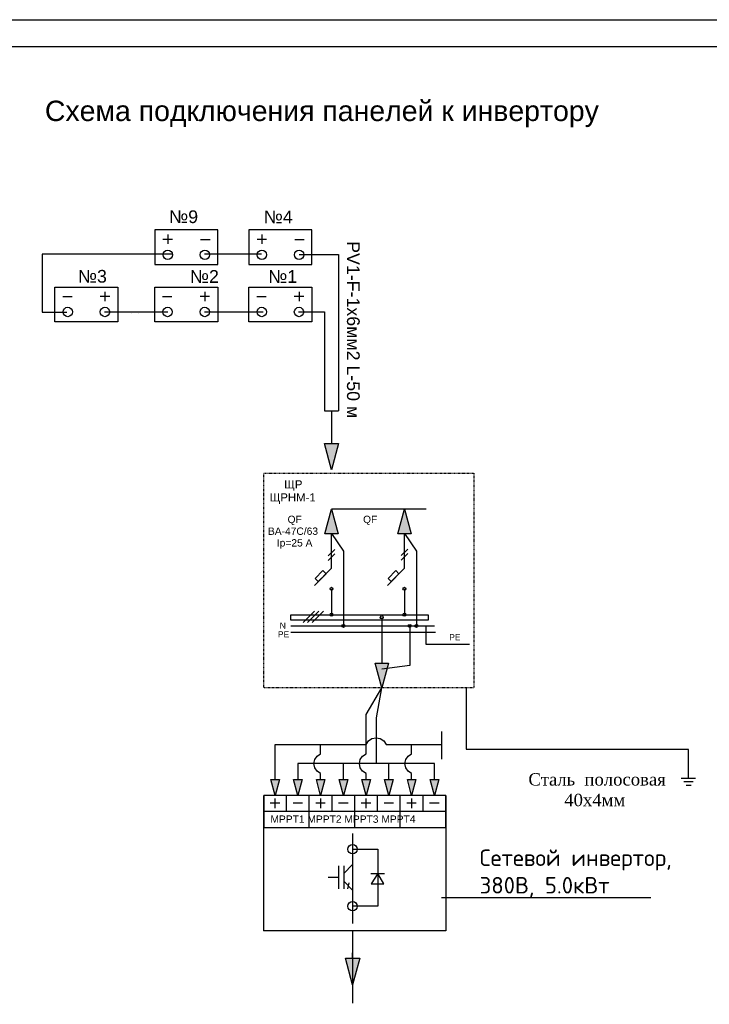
# Model space of a CAD drawing. Extents: x 10527 to 38813, y 13847 to 37526.
# Tile 52 of 256: x 35805 to 35933, y 34578 to 34761. Entities that reach past the tile are written whole.
import ezdxf

# ---------------------------------------------------------------- set-up
doc = ezdxf.new("R2010")
doc.units = 0
doc.header["$LTSCALE"] = 0.5
doc.header["$MEASUREMENT"] = 0
doc.linetypes.add('PDF_IMPORT', pattern=[1, 0.8, -0.2])
for name, color, linetype in [('PDF2_2D-чертеж - Общий', 7, 'Continuous'), ('PDF2_Exterior Walls', 7, 'Continuous'), ('PDF2_Text', 7, 'Continuous'), ('Электрика', 7, 'Continuous')]:
    doc.layers.add(name, color=color, linetype=linetype)
doc.layers.add('Э.Электрика', color=1, linetype='Continuous', lineweight=50)
doc.layers.add('ЭС', color=10, linetype='Continuous', lineweight=50)
doc.styles.add('--Times New Roman', font='times.ttf')
doc.styles.add('300', font='isocpeur.ttf', dxfattribs={"height": 300})
doc.styles.add('PDF Arial', font='arial.ttf')

msp = doc.modelspace()

# ---------------------------------------------------------------- linework, layer by layer
at = {"lineweight": -2}
msp.add_line((35883.141, 34628.891), (35883.141, 34623.793), dxfattribs=at)
msp.add_lwpolyline([(35639.027, 34760.863), (36059.027, 34760.863), (36059.027, 34463.863), (35639.027, 34463.863)], close=True)
at = {"linetype": 'Continuous', "lineweight": 30}
msp.add_lwpolyline([(35659.027, 34755.863), (36054.027, 34755.863), (36054.027, 34468.863), (35659.027, 34468.863)], close=True, dxfattribs=at)
at = {"lineweight": -2}
msp.add_lwpolyline([(35921.975, 34598.05), (35921.975, 34598.05), (35883.135, 34598.05)], dxfattribs=at)
at = {"layer": 'PDF2_2D-чертеж - Общий', "lineweight": -2}
for centre in [(35832.369, 34717.283), (35839.27, 34717.283), (35849.847, 34717.283), (35856.748, 34717.283), (35813.831, 34706.675), (35820.732, 34706.675), (35832.347, 34706.675), (35839.248, 34706.675), (35849.824, 34706.675), (35856.725, 34706.675), (35866.67, 34607.088), (35866.67, 34596.523)]:
    msp.add_circle(centre, 0.871, dxfattribs=at)
at = {"layer": 'PDF2_Exterior Walls', "lineweight": -2}
for points in [[(35841.649, 34721.915), (35829.967, 34721.915), (35829.967, 34715.49), (35841.649, 34715.49)], [(35859.127, 34721.915), (35847.445, 34721.915), (35847.445, 34715.49), (35859.127, 34715.49)], [(35811.452, 34711.306), (35823.134, 34711.306), (35823.134, 34704.882), (35811.452, 34704.882)], [(35829.967, 34711.306), (35841.649, 34711.306), (35841.649, 34704.882), (35829.967, 34704.882)], [(35847.445, 34711.306), (35859.127, 34711.306), (35859.127, 34704.882), (35847.445, 34704.882)], [(35864.073, 34682.326), (35862.754, 34677.404), (35861.435, 34682.326)], [(35861.524, 34665.527), (35862.754, 34670.121), (35863.985, 34665.527)], [(35875.049, 34665.527), (35876.28, 34670.121), (35877.511, 34665.527)], [(35860.309, 34656.716), (35859.723, 34657.3), (35861.16, 34658.737), (35861.744, 34658.152)], [(35873.835, 34656.716), (35873.249, 34657.3), (35874.686, 34658.737), (35875.27, 34658.152)], [(35855.225, 34649.533), (35855.225, 34650.562), (35880.696, 34650.562), (35880.696, 34649.533)], [(35873.304, 34641.586), (35872.072, 34636.992), (35870.841, 34641.586)], [(35853.091, 34620.01), (35852.3, 34617.057), (35851.508, 34620.01)], [(35857.311, 34620.01), (35856.52, 34617.057), (35855.729, 34620.01)], [(35861.532, 34620.01), (35860.741, 34617.057), (35859.95, 34620.01)], [(35865.752, 34620.01), (35864.961, 34617.057), (35864.169, 34620.01)], [(35869.973, 34620.01), (35869.182, 34617.057), (35868.389, 34620.01)], [(35874.193, 34620.01), (35873.402, 34617.057), (35872.61, 34620.01)], [(35878.414, 34620.01), (35877.622, 34617.057), (35876.83, 34620.01)], [(35882.634, 34620.01), (35881.842, 34617.057), (35881.051, 34620.01)], [(35871.327, 34602.597), (35870.138, 34600.682), (35872.458, 34600.682)], [(35867.985, 34586.874), (35866.666, 34581.952), (35865.348, 34586.874)]]:
    msp.add_lwpolyline(points, close=True, dxfattribs=at)
at = {"layer": 'PDF2_Exterior Walls', "color": 12, "lineweight": -2, "true_color": 0xba0000}
for points in [[(35832.365, 34721.051), (35832.365, 34719.298)], [(35849.843, 34721.051), (35849.843, 34719.298)], [(35831.489, 34720.175), (35833.242, 34720.175)], [(35848.967, 34720.175), (35850.719, 34720.175)], [(35833.12, 34717.388), (35809.109, 34717.388), (35809.109, 34706.655), (35813.635, 34706.655)], [(35849.773, 34717.388), (35839.186, 34717.388)], [(35820.736, 34710.442), (35820.736, 34708.69)], [(35839.251, 34710.442), (35839.251, 34708.69)], [(35856.729, 34710.442), (35856.729, 34708.69)], [(35821.612, 34709.566), (35819.859, 34709.566)], [(35840.128, 34709.566), (35838.375, 34709.566)], [(35857.605, 34709.566), (35855.852, 34709.566)], [(35820.642, 34706.728), (35826.981, 34706.728), (35832.378, 34706.728)], [(35839.186, 34706.728), (35850.065, 34706.728)], [(35856.655, 34706.709), (35861.428, 34706.709), (35861.428, 34688.335)], [(35869.182, 34620.01), (35869.182, 34621.099), (35868.532, 34621.532), (35868.098, 34622.18), (35867.945, 34622.945), (35868.098, 34623.71), (35868.532, 34624.358), (35869.182, 34624.79), (35869.182, 34627.892), (35869.182, 34632.076), (35872.072, 34636.992)], [(35852.3, 34620.01), (35852.3, 34626.508), (35869.182, 34626.508), (35869.614, 34627.157), (35870.262, 34627.59), (35871.027, 34627.743), (35871.791, 34627.59), (35872.44, 34627.157), (35872.873, 34626.508), (35883.141, 34626.508)], [(35860.741, 34620.01), (35860.741, 34621.099), (35860.092, 34621.532), (35859.658, 34622.18), (35859.505, 34622.945), (35859.658, 34623.71), (35860.092, 34624.358), (35860.741, 34624.79), (35860.741, 34626.508)], [(35877.622, 34620.01), (35877.622, 34621.099), (35876.972, 34621.532), (35876.539, 34622.18), (35876.386, 34622.945), (35876.539, 34623.71), (35876.972, 34624.358), (35877.622, 34624.79), (35877.622, 34626.508)], [(35853.139, 34615.595), (35851.387, 34615.595)], [(35852.263, 34616.471), (35852.263, 34614.719)], [(35861.58, 34615.595), (35859.828, 34615.595)], [(35860.704, 34616.471), (35860.704, 34614.719)], [(35870.021, 34615.595), (35868.269, 34615.595)], [(35869.145, 34616.471), (35869.145, 34614.719)], [(35878.462, 34615.595), (35876.708, 34615.595)], [(35877.585, 34616.471), (35877.585, 34614.719)]]:
    msp.add_lwpolyline(points, dxfattribs=at)
at = {"layer": 'PDF2_Exterior Walls', "lineweight": -2}
for points in [[(35838.464, 34720.09), (35840.217, 34720.09)], [(35855.942, 34720.09), (35857.694, 34720.09)], [(35814.637, 34709.482), (35812.884, 34709.482)], [(35833.152, 34709.482), (35831.4, 34709.482)], [(35850.63, 34709.482), (35848.877, 34709.482)], [(35825.709, 34706.388), (35825.709, 34706.388)], [(35826.981, 34706.388), (35826.981, 34706.388)], [(35861.428, 34688.335), (35864.08, 34688.335)], [(35862.754, 34688.335), (35862.754, 34682.326)], [(35880.34, 34670.121), (35862.754, 34670.121)], [(35859.59, 34655.997), (35862.754, 34659.161), (35862.754, 34665.527)], [(35862.754, 34665.593), (35864.968, 34662.311), (35864.968, 34648.488)], [(35873.116, 34655.997), (35876.28, 34659.161), (35876.28, 34665.527)], [(35876.28, 34665.593), (35878.494, 34662.311), (35878.494, 34648.488)], [(35862.138, 34661.443), (35863.37, 34662.675)], [(35875.664, 34661.503), (35876.896, 34662.735)], [(35862.138, 34660.612), (35863.37, 34661.843)], [(35875.664, 34660.672), (35876.896, 34661.903)], [(35862.754, 34655.359), (35862.754, 34650.562)], [(35876.28, 34655.359), (35876.28, 34650.562)], [(35857.514, 34649.13), (35859.626, 34651.242)], [(35858.277, 34649.13), (35860.39, 34651.242)], [(35859.156, 34649.13), (35861.269, 34651.242)], [(35872.072, 34650.066), (35872.072, 34641.586)], [(35855.225, 34648.488), (35881.854, 34648.488)], [(35877.263, 34648.488), (35877.263, 34641.143), (35872.072, 34640.464)], [(35880.269, 34648.488), (35880.269, 34645.088), (35888.35, 34645.088)], [(35855.225, 34647.351), (35882.037, 34647.351)], [(35871.079, 34622.984), (35871.079, 34631.443), (35872.072, 34636.992)], [(35881.842, 34620.01), (35881.842, 34622.984), (35856.52, 34622.984), (35856.52, 34620.01)], [(35864.961, 34620.01), (35864.961, 34622.984)], [(35873.402, 34620.01), (35873.402, 34622.984)], [(35881.842, 34620.01), (35881.842, 34622.984)], [(35883.986, 34617.057), (35883.986, 34591.924), (35850.142, 34591.924)], [(35850.189, 34591.924), (35850.189, 34617.057), (35850.189, 34611.117), (35883.953, 34611.117), (35883.953, 34617.057), (35850.189, 34617.057)], [(35854.41, 34614.087), (35854.41, 34617.057)], [(35858.63, 34611.117), (35858.63, 34617.057)], [(35862.85, 34614.087), (35862.85, 34617.057)], [(35867.071, 34611.117), (35867.071, 34617.057)], [(35871.291, 34614.087), (35871.291, 34617.057)], [(35875.512, 34611.117), (35875.512, 34617.057)], [(35879.732, 34614.087), (35879.732, 34617.057)], [(35883.953, 34611.117), (35883.953, 34617.057)], [(35857.386, 34615.604), (35855.633, 34615.604)], [(35865.827, 34615.604), (35864.073, 34615.604)], [(35874.267, 34615.604), (35872.514, 34615.604)], [(35882.707, 34615.604), (35880.955, 34615.604)], [(35883.953, 34614.087), (35850.189, 34614.087)], [(35866.666, 34610.014), (35866.666, 34593.327)], [(35866.666, 34607.07), (35871.343, 34607.07), (35871.343, 34596.505), (35866.666, 34596.505)], [(35864.077, 34604.022), (35864.077, 34599.721)], [(35865.038, 34602.602), (35866.666, 34604.231)], [(35865.038, 34604.022), (35865.038, 34599.721)], [(35870.051, 34602.597), (35872.603, 34602.597)], [(35864.077, 34601.871), (35862.115, 34601.871)], [(35865.038, 34601.141), (35866.666, 34599.512)], [(35865.941, 34600.832), (35865.695, 34599.736)], [(35866.666, 34591.924), (35866.666, 34578.52)], [(35866.666, 34586.874), (35866.666, 34587.879)]]:
    msp.add_lwpolyline(points, dxfattribs=at)
at = {"layer": 'PDF2_Exterior Walls', "color": 171, "lineweight": -2, "true_color": 0x6464ff}
msp.add_lwpolyline([(35856.748, 34717.306), (35864.08, 34717.306), (35864.08, 34688.335)], dxfattribs=at)
at = {"layer": 'PDF2_Exterior Walls', "linetype": 'PDF_IMPORT', "lineweight": -2, "ltscale": 0.105827}
msp.add_lwpolyline([(35850.189, 34676.767), (35889.182, 34676.767), (35889.182, 34636.992), (35850.189, 34636.992)], close=True, dxfattribs=at)
at = {"layer": 'PDF2_Exterior Walls', "lineweight": -2}
for centre, radius in [((35862.754, 34655.358), 0.275), ((35876.28, 34655.358), 0.275), ((35862.754, 34650.562), 0.275), ((35872.072, 34650.066), 0.276), ((35876.28, 34650.562), 0.275), ((35864.969, 34648.489), 0.275), ((35877.263, 34648.488), 0.275), ((35878.494, 34648.489), 0.275)]:
    msp.add_circle(centre, radius, dxfattribs=at)
at = {"layer": 'PDF2_Exterior Walls', "lineweight": -2, "transparency": 33554559}
for points in [[(35862.754, 34677.404), (35861.435, 34682.326), (35864.073, 34682.326)], [(35862.754, 34670.121), (35863.985, 34665.527), (35861.524, 34665.527)], [(35876.28, 34670.121), (35877.511, 34665.527), (35875.049, 34665.527)], [(35872.072, 34636.992), (35870.841, 34641.586), (35873.304, 34641.586)], [(35852.3, 34617.057), (35851.508, 34620.01), (35853.091, 34620.01)], [(35856.52, 34617.057), (35855.729, 34620.01), (35857.311, 34620.01)], [(35860.741, 34617.057), (35859.95, 34620.01), (35861.532, 34620.01)], [(35864.961, 34617.057), (35864.169, 34620.01), (35865.752, 34620.01)], [(35869.182, 34617.057), (35868.389, 34620.01), (35869.973, 34620.01)], [(35873.402, 34617.057), (35872.61, 34620.01), (35874.193, 34620.01)], [(35877.622, 34617.057), (35876.83, 34620.01), (35878.414, 34620.01)], [(35881.842, 34617.057), (35881.051, 34620.01), (35882.634, 34620.01)], [(35866.666, 34581.952), (35865.348, 34586.874), (35867.985, 34586.874)]]:
    msp.add_solid(points, dxfattribs=at)
at = {"layer": 'Э.Электрика', "color": 7, "lineweight": -2}
for p, q in [((35887.743, 34636.992), (35887.743, 34625.624)), ((35887.743, 34636.992), (35887.743, 34625.624)), ((35928.949, 34625.587), (35887.743, 34625.587)), ((35928.947, 34625.587), (35928.947, 34620.204)), ((35930.299, 34620.204), (35927.594, 34620.204)), ((35929.83, 34619.579), (35928.116, 34619.579)), ((35929.49, 34618.879), (35928.515, 34618.879))]:
    msp.add_line(p, q, dxfattribs=at)
at = {"layer": 'ЭС', "color": 1, "lineweight": -2, "ltscale": 0.1}
msp.add_lwpolyline([(35866.666, 34586.874), (35866.666, 34578.52)], dxfattribs=at)

# ---------------------------------------------------------------- texts
at = {"color": 0, "lineweight": -2, "insert": (35911.59, 34616.194), "char_height": 2.2932, "width": 28.46829, "attachment_point": 5, "style": '--Times New Roman'}
msp.add_mtext('{\\C250; Сталь  полосовая 40х4мм\\A1;\\C0; \\P }', dxfattribs=at)
at = {"layer": 'PDF2_Text', "lineweight": -2, "attachment_point": 7, "style": 'PDF Arial'}
for s, insert, char_height in [('Схема подключения панелей к инвертору', (35809.587, 34740.935), 3.77629), ('№9', (35832.634, 34723.122), 2.3602), ('№4', (35850.191, 34723.122), 2.3602), ('№3', (35815.721, 34712.081), 2.3602), ('№2', (35836.495, 34712.081), 2.3602), ('№1', (35851.015, 34712.081), 2.3602), ('ЩР', (35853.98, 34673.526), 1.5105), ('ЩРНМ-1', (35851.279, 34671.108), 1.5105), ('QF', (35854.606, 34667.176), 1.3595), ('QF', (35868.609, 34667.176), 1.3595), ('ВА-47С/63', (35850.966, 34665.343), 1.3595), ('Ip=25 A', (35852.612, 34662.79), 1.3595), ('PE', (35852.797, 34646.344), 1.1329), ('N', (35853.151, 34647.971), 1.133), ('PE', (35884.578, 34645.83), 1.1329), ('МРРТ1 МРРТ2 МРРТ3 МРРТ4 ', (35851.424, 34611.963), 1.35946)]:
    msp.add_mtext(s, dxfattribs=dict(at, insert=insert, char_height=char_height))
at = {"layer": 'PDF2_Text', "lineweight": -2, "insert": (35865.59, 34719.806), "char_height": 2.36017, "attachment_point": 7, "rotation": 270, "style": 'PDF Arial'}
msp.add_mtext('PV1-F-1х6мм2 L-50 м', dxfattribs=at)
at = {"layer": 'Электрика', "color": 7, "lineweight": -2, "insert": (35890.238, 34607.03), "char_height": 3.0576, "attachment_point": 1, "style": '300'}
msp.add_mtext_dynamic_manual_height_columns('Сетевой инвертор, \\P380В, 5.0кВт', width=65.94349, gutter_width=0.195, heights=[0], dxfattribs=at)

doc.saveas('drawing.dxf')
